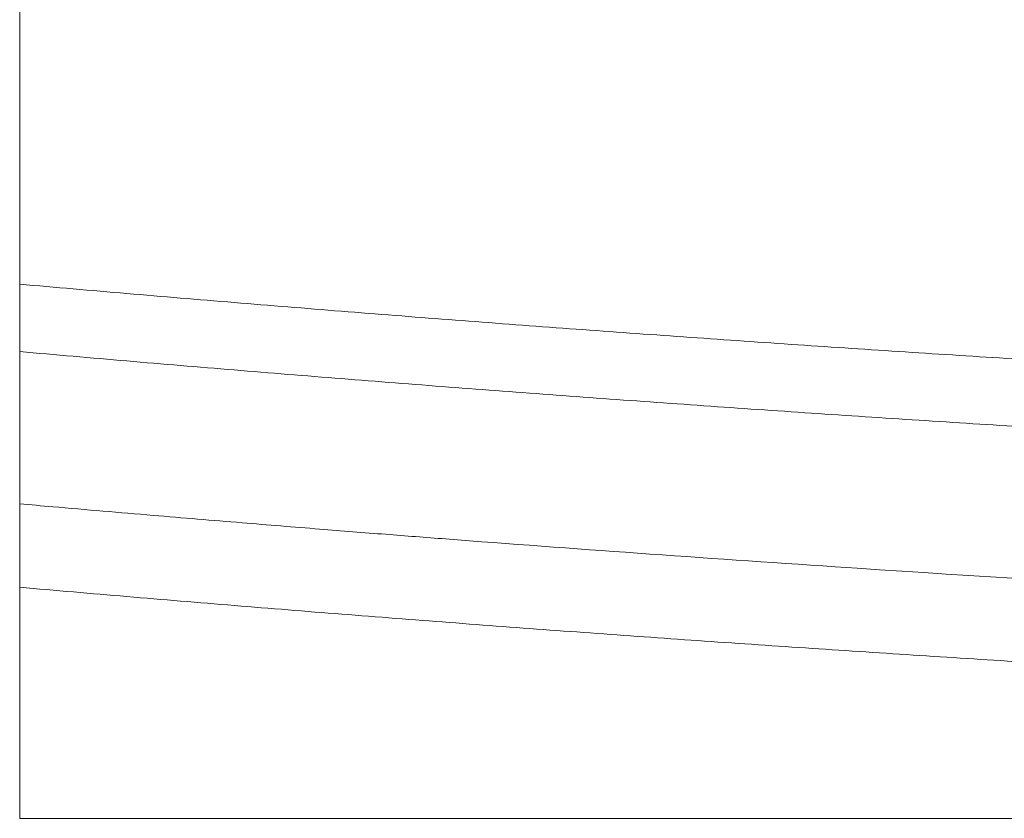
# Model space of a CAD drawing. Header units: millimetres. Extents: x 0 to 594, y 0 to 420.
# Tile 13 of 256: x 139 to 154, y 49 to 61. Entities that reach past the tile are written whole.
import ezdxf

# ---------------------------------------------------------------- set-up
doc = ezdxf.new("R2010")
doc.units = ezdxf.units.MM
doc.layers.add('1', color=7, linetype='Continuous', true_color=0xffffff)

msp = doc.modelspace()

# ---------------------------------------------------------------- linework, layer by layer
at = {"layer": '1', "color": 8, "linetype": 'Continuous', "lineweight": 18}
for q in [(139.425, 87.123), (293.163, 49.346)]:
    msp.add_line((139.425, 49.346), q, dxfattribs=at)
at = {"layer": '1', "color": 155, "linetype": 'Continuous', "lineweight": 18}
for points in [[(229.417, 54.514), (216.547, 54.537), (203.679, 54.565), (190.804, 54.67), (177.943, 54.923), (165.07, 55.398), (152.217, 56.17), (139.425, 57.303)], [(229.417, 53.513), (216.549, 53.536), (203.68, 53.564), (190.81, 53.67), (177.948, 53.921), (165.075, 54.395), (152.219, 55.166), (139.425, 56.298)], [(229.417, 50.017), (216.553, 50.039), (203.682, 50.068), (190.822, 50.175), (177.955, 50.424), (165.086, 50.895), (152.225, 51.663), (139.425, 52.788)]]:
    msp.add_open_spline(points, degree=7, dxfattribs=at)
msp.add_open_spline([(139.425, 54.031), (139.589, 54.016), (140.251, 53.958), (141.355, 53.863), (142.68, 53.753), (143.835, 53.659), (144.845, 53.579), (146.423, 53.457), (148.653, 53.292), (154.116, 52.914), (161.786, 52.47), (171.639, 52.042), (181.979, 51.713), (193.184, 51.481), (202.115, 51.378), (207.907, 51.334), (210.519, 51.317), (213.027, 51.304), (214.97, 51.295), (216.463, 51.289), (217.645, 51.285), (219.053, 51.28), (220.687, 51.275), (222.548, 51.271), (224.636, 51.266), (226.951, 51.261), (228.57, 51.259), (229.417, 51.257)], degree=3, knots=[0, 0, 0, 0, 0.00549, 0.022176, 0.036961, 0.049843, 0.060824, 0.070758, 0.102602, 0.135373, 0.253275, 0.358543, 0.46381, 0.597785, 0.73176, 0.761235, 0.790679, 0.818759, 0.84476, 0.855386, 0.86849, 0.884114, 0.902257, 0.922917, 0.946096, 0.971791, 1, 1, 1, 1], dxfattribs=at)

doc.saveas('drawing.dxf')
